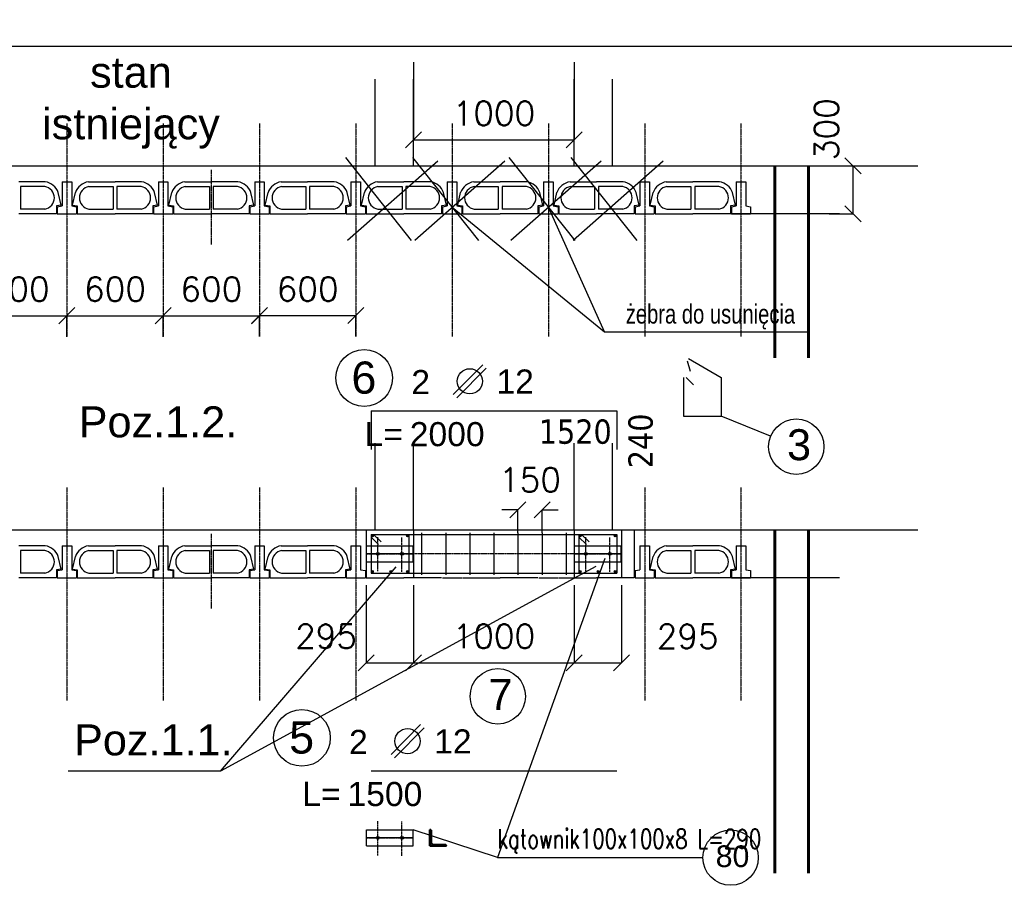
# Model space of a CAD drawing. Header units: millimetres. Extents: x -29041 to 64500, y 110629 to 283923.
# Tile 4 of 49: x 25593 to 31728, y 119656 to 125046. Entities that reach past the tile are written whole.
import ezdxf
from ezdxf.enums import TextEntityAlignment as Align

# ---------------------------------------------------------------- set-up
doc = ezdxf.new("R2010")
doc.units = ezdxf.units.MM
doc.linetypes.add('ACAD_ISO04W100', pattern=[30, 24, -3, 0, -3])
doc.layers.add('1', color=7, linetype='Continuous', lineweight=50)
doc.layers.add('ISTN_PRZEKROJOWA', color=7, linetype='Continuous', lineweight=60)
for name, color, linetype in [('beton', 7, 'Continuous'), ('cienka', 1, 'Continuous'), ('konstrukcja', 3, 'Continuous'), ('osie', 1, 'ACAD_ISO04W100'), ('sciany', 7, 'Continuous'), ('ZBR_OPIS', 7, 'Continuous'), ('ZBR_PRET', 3, 'Continuous')]:
    doc.layers.add(name, color=color, linetype=linetype)
doc.styles.get("Standard").update_dxf_attribs({"font": 'arial.ttf'})
doc.styles.add('STYLE1', font='arial.ttf', dxfattribs={"height": 150})
doc.styles.add('STYLE2', font='arial.ttf', dxfattribs={"height": 200})
doc.styles.add('TXT 50', font='simplex.shx', dxfattribs={"height": 150})
doc.styles.add('txt150', font='arial.ttf', dxfattribs={"height": 150})
doc.styles.add('TXT3_20', font='simplex.shx', dxfattribs={"width": 0.75, "height": 60})
doc.dimstyles.new('wymiary1do50', dxfattribs={"dimtxt": 150, "dimasz": 100, "dimexe": 0.18, "dimexo": 0.066, "dimgap": 90, "dimtad": 1, "dimdec": 0, "dimzin": 0, "dimdsep": 46, "dimtxsty": 'txt150', "dimblk": 'OBLIQUE', "dimcen": 0.09, "dimclrd": 1, "dimclre": 1, "dimadec": 0, "dimazin": 0, "dimtfac": 1, "dimtdec": 0, "dimtix": 1, "dimtofl": 0, "dimtmove": 2, "dimatfit": 3, "dimfxl": 1, "dimtfillclr": 256, "dimtolj": 1, "dimtzin": 0, "dimarcsym": 0})

# ---------------------------------------------------------------- blocks, each defined once
blk = doc.blocks.new('_Oblique')
at = {"layer": 'sciany', "color": 0, "lineweight": -2}
blk.add_line((-0.5, -0.5), (0.5, 0.5), dxfattribs=at)
blk = doc.blocks.new('*D136')
at = {"layer": 'beton', "color": 1, "lineweight": -2}
for p, q in [((50870, 128073.5), (50870, 124879.4)), ((-1762.9, 126553.5), (-1762.9, 124879.4)), ((50870, 124879.6), (-1762.9, 124879.6))]:
    blk.add_line(p, q, dxfattribs=at)
at = {"layer": 'Defpoints', "color": 0}
for p in [(50870, 128073.6), (-1762.9, 126553.6), (-1762.9, 124879.6)]:
    blk.add_point(p, dxfattribs=at)
at = {"layer": 'beton', "color": 1, "lineweight": -2, "xscale": 100, "yscale": 100, "zscale": 100, "rotation": 180}
blk.add_blockref('_Oblique', (-1762.9, 124879.6), dxfattribs=at)
at = {"layer": 'beton', "color": 1, "lineweight": -2, "xscale": 100, "yscale": 100, "zscale": 100}
blk.add_blockref('_Oblique', (50870, 124879.6), dxfattribs=at)
at = {"layer": 'beton', "color": 0, "insert": (24553.5, 125056.6), "char_height": 150, "attachment_point": 5, "style": 'TXT 50'}
blk.add_mtext('\\A1;52633', dxfattribs=at)
blk = doc.blocks.new('*D230')
at = {"layer": 'beton', "color": 1, "lineweight": -2}
for p, q in [((28047.5, 124780.2), (28047.5, 124297.7)), ((29047.5, 124780.2), (29047.5, 124297.7)), ((28047.5, 124297.9), (29047.5, 124297.9))]:
    blk.add_line(p, q, dxfattribs=at)
at = {"layer": 'Defpoints', "color": 0}
for p in [(28047.5, 124780.3), (29047.5, 124780.3), (29047.5, 124297.9)]:
    blk.add_point(p, dxfattribs=at)
at = {"layer": 'beton', "color": 1, "lineweight": -2, "xscale": 100, "yscale": 100, "zscale": 100, "rotation": 180}
blk.add_blockref('_Oblique', (28047.5, 124297.9), dxfattribs=at)
at = {"layer": 'beton', "color": 1, "lineweight": -2, "xscale": 100, "yscale": 100, "zscale": 100}
blk.add_blockref('_Oblique', (29047.5, 124297.9), dxfattribs=at)
at = {"layer": 'beton', "color": 0, "insert": (28547.5, 124462.9), "char_height": 150, "attachment_point": 5, "style": 'TXT 50'}
blk.add_mtext('\\A1;1000', dxfattribs=at)
blk = doc.blocks.new('*D235')
at = {"layer": 'beton', "color": 1, "lineweight": -2}
for p, q in [((28047.5, 121524.2), (28047.5, 121041.7)), ((29047.5, 121524.2), (29047.5, 121041.7)), ((28047.5, 121041.9), (29047.5, 121041.9))]:
    blk.add_line(p, q, dxfattribs=at)
at = {"layer": 'Defpoints', "color": 0}
for p in [(28047.5, 121524.3), (29047.5, 121524.3), (29047.5, 121041.9)]:
    blk.add_point(p, dxfattribs=at)
at = {"layer": 'beton', "color": 1, "lineweight": -2, "xscale": 100, "yscale": 100, "zscale": 100, "rotation": 180}
blk.add_blockref('_Oblique', (28047.5, 121041.9), dxfattribs=at)
at = {"layer": 'beton', "color": 1, "lineweight": -2, "xscale": 100, "yscale": 100, "zscale": 100}
blk.add_blockref('_Oblique', (29047.5, 121041.9), dxfattribs=at)
at = {"layer": 'beton', "color": 0, "insert": (28547.5, 121206.9), "char_height": 150, "attachment_point": 5, "style": 'TXT 50'}
blk.add_mtext('\\A1;1000', dxfattribs=at)
blk = doc.blocks.new('*D236')
at = {"layer": 'beton', "color": 1, "lineweight": -2}
for p, q in [((27752.1, 121524.2), (27752.1, 121041.7)), ((28047.5, 121524.2), (28047.5, 121041.7)), ((27752.1, 121041.9), (28047.5, 121041.9))]:
    blk.add_line(p, q, dxfattribs=at)
at = {"layer": 'Defpoints', "color": 0}
for p in [(27752.1, 121524.3), (28047.5, 121524.3), (28047.5, 121041.9)]:
    blk.add_point(p, dxfattribs=at)
at = {"layer": 'beton', "color": 1, "lineweight": -2, "xscale": 100, "yscale": 100, "zscale": 100, "rotation": 180}
blk.add_blockref('_Oblique', (27752.1, 121041.9), dxfattribs=at)
at = {"layer": 'beton', "color": 1, "lineweight": -2, "xscale": 100, "yscale": 100, "zscale": 100}
blk.add_blockref('_Oblique', (28047.5, 121041.9), dxfattribs=at)
at = {"layer": 'beton', "color": 0, "insert": (27502.4, 121206.9), "char_height": 150, "attachment_point": 5, "style": 'TXT 50'}
blk.add_mtext('\\A1;295', dxfattribs=at)
blk = doc.blocks.new('*D237')
at = {"layer": 'beton', "color": 1, "lineweight": -2}
for p, q in [((29047.5, 121524.2), (29047.5, 121041.5)), ((29342.5, 121524.1), (29342.5, 121041.5)), ((29047.5, 121041.7), (29342.5, 121041.7))]:
    blk.add_line(p, q, dxfattribs=at)
at = {"layer": 'Defpoints', "color": 0}
for p in [(29047.5, 121524.2), (29342.5, 121524.2), (29342.5, 121041.7)]:
    blk.add_point(p, dxfattribs=at)
at = {"layer": 'beton', "color": 1, "lineweight": -2, "xscale": 100, "yscale": 100, "zscale": 100, "rotation": 180}
blk.add_blockref('_Oblique', (29047.5, 121041.7), dxfattribs=at)
at = {"layer": 'beton', "color": 1, "lineweight": -2, "xscale": 100, "yscale": 100, "zscale": 100}
blk.add_blockref('_Oblique', (29342.5, 121041.7), dxfattribs=at)
at = {"layer": 'beton', "color": 0, "insert": (29754.5, 121206.7), "char_height": 150, "attachment_point": 5, "style": 'TXT 50'}
blk.add_mtext('\\A1;295', dxfattribs=at)
blk = doc.blocks.new('*D256')
at = {"layer": 'beton', "color": 1, "lineweight": -2}
for p, q in [((30636.1, 124136.5), (30785.1, 124136.5)), ((30784.9, 124136.5), (30784.9, 123836.5)), ((30636.1, 123836.5), (30785.1, 123836.5))]:
    blk.add_line(p, q, dxfattribs=at)
at = {"layer": 'Defpoints', "color": 0}
for p in [(30636, 124136.5), (30636, 123836.5), (30784.9, 123836.5)]:
    blk.add_point(p, dxfattribs=at)
at = {"layer": 'beton', "color": 1, "lineweight": -2, "xscale": 100, "yscale": 100, "zscale": 100}
for p, rotation in [((30784.9, 124136.5), 90), ((30784.9, 123836.5), 270)]:
    blk.add_blockref('_Oblique', p, dxfattribs=dict(at, rotation=rotation))
at = {"layer": 'beton', "color": 0, "insert": (30619.9, 124364.1), "char_height": 150, "attachment_point": 5, "rotation": 90, "style": 'TXT 50'}
blk.add_mtext('\\A1;300', dxfattribs=at)
blk = doc.blocks.new('PRET')
at = {"layer": 'ZBR_OPIS'}
for p, q in [((265.9, 287.6), (81.2, 102.2)), ((287.1, 266.4), (102.5, 81))]:
    blk.add_line(p, q, dxfattribs=at)
for centre, radius in [((-473.9, 205.1), 176.8), ((184.2, 184.3), 78.5)]:
    blk.add_circle(centre, radius, dxfattribs=at)
at = {"layer": 'ZBR_OPIS', "style": 'STYLE1'}
blk.add_text('L=', height=150, dxfattribs=at).set_placement((-471.8, -218.6))
at = {"layer": 'ZBR_OPIS'}
for tag, height, style, p in [('NUMER', 200, 'STYLE2', (-475.7, 107.3)), ('LICZBA', 150, 'STYLE1', (-122, 104.5))]:
    blk.add_attdef(tag, text='', height=height, dxfattribs=dict(at, style=style)).set_placement(p, align=Align.CENTER)
at = {"layer": 'ZBR_OPIS', "style": 'STYLE1'}
for tag, p in [('SREDNICA', (350.2, 107.8)), ('DLUGOSC', (-189.8, -219.7))]:
    blk.add_attdef(tag, p, '', height=150, dxfattribs=at)
blk = doc.blocks.new('*D266')
at = {"layer": 'beton', "color": 1, "lineweight": -2}
for p, q in [((25887.1, 123072.1), (25887.1, 123203.1)), ((25887.1, 123202.9), (26487.1, 123202.9)), ((26487.1, 123072.1), (26487.1, 123203.1))]:
    blk.add_line(p, q, dxfattribs=at)
at = {"layer": 'Defpoints', "color": 0}
for p in [(26487.1, 123202.9), (25887.1, 123072.1), (26487.1, 123072.1)]:
    blk.add_point(p, dxfattribs=at)
at = {"layer": 'beton', "color": 1, "lineweight": -2, "xscale": 100, "yscale": 100, "zscale": 100, "rotation": 180}
blk.add_blockref('_Oblique', (25887.1, 123202.9), dxfattribs=at)
at = {"layer": 'beton', "color": 1, "lineweight": -2, "xscale": 100, "yscale": 100, "zscale": 100}
blk.add_blockref('_Oblique', (26487.1, 123202.9), dxfattribs=at)
at = {"layer": 'beton', "color": 0, "insert": (26187.1, 123367.9), "char_height": 150, "attachment_point": 5, "style": 'TXT 50'}
blk.add_mtext('\\A1;600', dxfattribs=at)
blk = doc.blocks.new('*D267')
at = {"layer": 'beton', "color": 1, "lineweight": -2}
for p, q in [((26487.1, 123072.8), (26487.1, 123203.1)), ((26487.1, 123202.9), (27087.1, 123202.9)), ((27087.1, 123072.8), (27087.1, 123203.1))]:
    blk.add_line(p, q, dxfattribs=at)
at = {"layer": 'Defpoints', "color": 0}
for p in [(27087.1, 123202.9), (26487.1, 123072.7), (27087.1, 123072.7)]:
    blk.add_point(p, dxfattribs=at)
at = {"layer": 'beton', "color": 1, "lineweight": -2, "xscale": 100, "yscale": 100, "zscale": 100, "rotation": 180}
blk.add_blockref('_Oblique', (26487.1, 123202.9), dxfattribs=at)
at = {"layer": 'beton', "color": 1, "lineweight": -2, "xscale": 100, "yscale": 100, "zscale": 100}
blk.add_blockref('_Oblique', (27087.1, 123202.9), dxfattribs=at)
at = {"layer": 'beton', "color": 0, "insert": (26787.1, 123367.9), "char_height": 150, "attachment_point": 5, "style": 'TXT 50'}
blk.add_mtext('\\A1;600', dxfattribs=at)
blk = doc.blocks.new('*D268')
at = {"layer": 'beton', "color": 1, "lineweight": -2}
for p, q in [((27087.1, 123073.5), (27087.1, 123203.8)), ((27087.1, 123203.6), (27687.1, 123203.6)), ((27687.1, 123073.5), (27687.1, 123203.8))]:
    blk.add_line(p, q, dxfattribs=at)
at = {"layer": 'Defpoints', "color": 0}
for p in [(27687.1, 123203.6), (27087.1, 123073.4), (27687.1, 123073.4)]:
    blk.add_point(p, dxfattribs=at)
at = {"layer": 'beton', "color": 1, "lineweight": -2, "xscale": 100, "yscale": 100, "zscale": 100, "rotation": 180}
blk.add_blockref('_Oblique', (27087.1, 123203.6), dxfattribs=at)
at = {"layer": 'beton', "color": 1, "lineweight": -2, "xscale": 100, "yscale": 100, "zscale": 100}
blk.add_blockref('_Oblique', (27687.1, 123203.6), dxfattribs=at)
at = {"layer": 'beton', "color": 0, "insert": (27387.1, 123368.6), "char_height": 150, "attachment_point": 5, "style": 'TXT 50'}
blk.add_mtext('\\A1;600', dxfattribs=at)
blk = doc.blocks.new('*D274')
at = {"layer": 'beton', "color": 1, "lineweight": -2}
for p, q in [((28697.5, 121994.4), (28597.5, 121994.4)), ((28697.5, 121850.4), (28697.5, 121994.6)), ((28847.5, 121850.4), (28847.5, 121994.6)), ((28847.5, 121994.4), (28947.5, 121994.4))]:
    blk.add_line(p, q, dxfattribs=at)
at = {"layer": 'Defpoints', "color": 0}
for p in [(28847.5, 121994.4), (28697.5, 121850.4), (28847.5, 121850.4)]:
    blk.add_point(p, dxfattribs=at)
at = {"layer": 'beton', "color": 1, "lineweight": -2, "xscale": 100, "yscale": 100, "zscale": 100}
blk.add_blockref('_Oblique', (28697.5, 121994.4), dxfattribs=at)
at = {"layer": 'beton', "color": 1, "lineweight": -2, "xscale": 100, "yscale": 100, "zscale": 100, "rotation": 180}
blk.add_blockref('_Oblique', (28847.5, 121994.4), dxfattribs=at)
at = {"layer": 'beton', "color": 0, "insert": (28772.5, 122181.2), "char_height": 150, "attachment_point": 5, "style": 'TXT 50'}
blk.add_mtext('\\A1;150', dxfattribs=at)
blk = doc.blocks.new('*D575')
at = {"layer": 'beton', "color": 1, "lineweight": -2}
for p, q in [((25887.1, 123072.1), (25887.1, 123203.1)), ((25887.1, 123202.9), (26487.1, 123202.9)), ((26487.1, 123072.1), (26487.1, 123203.1))]:
    blk.add_line(p, q, dxfattribs=at)
at = {"layer": 'Defpoints', "color": 0}
for p in [(26487.1, 123202.9), (25887.1, 123072.1), (26487.1, 123072.1)]:
    blk.add_point(p, dxfattribs=at)
at = {"layer": 'beton', "color": 1, "lineweight": -2, "xscale": 100, "yscale": 100, "zscale": 100, "rotation": 180}
blk.add_blockref('_Oblique', (25887.1, 123202.9), dxfattribs=at)
at = {"layer": 'beton', "color": 1, "lineweight": -2, "xscale": 100, "yscale": 100, "zscale": 100}
blk.add_blockref('_Oblique', (26487.1, 123202.9), dxfattribs=at)
at = {"layer": 'beton', "color": 0, "insert": (26187.1, 123367.9), "char_height": 150, "attachment_point": 5, "style": 'TXT 50'}
blk.add_mtext('\\A1;600', dxfattribs=at)
blk = doc.blocks.new('*D577')
at = {"layer": 'beton', "color": 1, "lineweight": -2}
for p, q in [((25287.1, 123072.1), (25287.1, 123203.1)), ((25287.1, 123202.9), (25887.1, 123202.9)), ((25887.1, 123072.1), (25887.1, 123203.1))]:
    blk.add_line(p, q, dxfattribs=at)
at = {"layer": 'Defpoints', "color": 0}
for p in [(25887.1, 123202.9), (25287.1, 123072.1), (25887.1, 123072.1)]:
    blk.add_point(p, dxfattribs=at)
at = {"layer": 'beton', "color": 1, "lineweight": -2, "xscale": 100, "yscale": 100, "zscale": 100, "rotation": 180}
blk.add_blockref('_Oblique', (25287.1, 123202.9), dxfattribs=at)
at = {"layer": 'beton', "color": 1, "lineweight": -2, "xscale": 100, "yscale": 100, "zscale": 100}
blk.add_blockref('_Oblique', (25887.1, 123202.9), dxfattribs=at)
at = {"layer": 'beton', "color": 0, "insert": (25587.1, 123367.9), "char_height": 150, "attachment_point": 5, "style": 'TXT 50'}
blk.add_mtext('\\A1;600', dxfattribs=at)

msp = doc.modelspace()

# ---------------------------------------------------------------- linework, layer by layer
at = {"layer": '1'}
msp.add_lwpolyline([(28149.38799, 119901.41362), (28149.38799, 120001.41362), (28151.38799, 120001.41362, -0.4142135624), (28157.38799, 119995.41362), (28157.38799, 119921.41362, 0.4142135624), (28169.38799, 119909.41362), (28243.38799, 119909.41362, -0.4142135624), (28249.38799, 119903.41362), (28249.38799, 119901.41362)], format="xyb", close=True, dxfattribs=at)
at = {"layer": 'beton'}
for p, q in [((27807.51284, 124136.48282), (27807.51284, 124675.39642)), ((28047.51284, 124136.48282), (28047.51284, 124675.39642)), ((29047.51284, 124136.48282), (29047.51284, 124675.39642)), ((29287.51284, 124136.48282), (29287.51284, 124675.39642)), ((27622.64854, 124187.56556), (28032.97263, 123671.26366)), ((27635.94628, 123673.16189), (28198.24201, 124166.68557)), ((28040.82859, 124187.56556), (28451.15269, 123671.26366)), ((28054.12633, 123673.16189), (28616.42207, 124166.68557)), ((28640.82859, 124187.56556), (29051.15269, 123671.26366)), ((28654.12633, 123673.16189), (29216.42207, 124166.68557)), ((29027.25536, 124187.56556), (29437.57945, 123671.26366)), ((29040.5531, 123673.16189), (29602.84883, 124166.68557)), ((23683.28876, 124136.48282), (31189.37231, 124136.48282)), ((25752.29902, 124036.48282), (25587.12157, 124036.48282)), ((25749.99591, 124006.48282), (25599.12157, 124006.48282)), ((25599.12157, 124006.48282), (25599.12157, 123866.48282)), ((25857.12157, 124036.48282), (25857.12157, 123886.48282)), ((25857.12157, 124036.48282), (25917.12157, 124036.48282)), ((25917.12157, 124036.48282), (25917.12157, 123886.48282)), ((26021.94412, 124036.48282), (26187.12157, 124036.48282)), ((26024.24723, 124006.48282), (26175.12157, 124006.48282)), ((26175.12157, 124006.48282), (26175.12157, 123866.48282)), ((26352.29902, 124036.48282), (26187.12157, 124036.48282)), ((26349.99591, 124006.48282), (26199.12157, 124006.48282)), ((26199.12157, 124006.48282), (26199.12157, 123866.48282)), ((26457.12157, 124036.48282), (26457.12157, 123886.48282)), ((26457.12157, 124036.48282), (26517.12157, 124036.48282)), ((26517.12157, 124036.48282), (26517.12157, 123886.48282)), ((26621.94412, 124036.48282), (26787.12157, 124036.48282)), ((26624.24723, 124006.48282), (26775.12157, 124006.48282)), ((26775.12157, 124006.48282), (26775.12157, 123866.48282)), ((26952.29902, 124036.48282), (26787.12157, 124036.48282)), ((26949.99591, 124006.48282), (26799.12157, 124006.48282)), ((26799.12157, 124006.48282), (26799.12157, 123866.48282)), ((27057.12157, 124036.48282), (27057.12157, 123886.48282)), ((27057.12157, 124036.48282), (27117.12157, 124036.48282)), ((27117.12157, 124036.48282), (27117.12157, 123886.48282)), ((27221.94412, 124036.48282), (27387.12157, 124036.48282)), ((27224.24723, 124006.48282), (27375.12157, 124006.48282)), ((27375.12157, 124006.48282), (27375.12157, 123866.48282)), ((27552.29902, 124036.48282), (27387.12157, 124036.48282)), ((27549.99591, 124006.48282), (27399.12157, 124006.48282)), ((27399.12157, 124006.48282), (27399.12157, 123866.48282)), ((27657.12157, 124036.48282), (27657.12157, 123886.48282)), ((27657.12157, 124036.48282), (27717.12157, 124036.48282)), ((27717.12157, 124036.48282), (27717.12157, 123886.48282)), ((27821.94412, 124036.48282), (27987.12157, 124036.48282)), ((27824.24723, 124006.48282), (27975.12157, 124006.48282)), ((27975.12157, 124006.48282), (27975.12157, 123866.48282)), ((28152.29902, 124036.48282), (27987.12157, 124036.48282)), ((28149.99591, 124006.48282), (27999.12157, 124006.48282)), ((27999.12157, 124006.48282), (27999.12157, 123866.48282)), ((28257.12157, 124036.48282), (28257.12157, 123886.48282)), ((28257.12157, 124036.48282), (28317.12157, 124036.48282)), ((28317.12157, 124036.48282), (28317.12157, 123886.48282)), ((28421.94412, 124036.48282), (28587.12157, 124036.48282)), ((28424.24723, 124006.48282), (28575.12157, 124006.48282)), ((28575.12157, 124006.48282), (28575.12157, 123866.48282)), ((28752.29902, 124036.48282), (28587.12157, 124036.48282)), ((28749.99591, 124006.48282), (28599.12157, 124006.48282)), ((28599.12157, 124006.48282), (28599.12157, 123866.48282)), ((28857.12157, 124036.48282), (28857.12157, 123886.48282)), ((28857.12157, 124036.48282), (28917.12157, 124036.48282)), ((28917.12157, 124036.48282), (28917.12157, 123886.48282)), ((29021.94412, 124036.48282), (29187.12157, 124036.48282)), ((29024.24723, 124006.48282), (29175.12157, 124006.48282)), ((29175.12157, 124006.48282), (29175.12157, 123866.48282)), ((29352.29902, 124036.48282), (29187.12157, 124036.48282)), ((29349.99591, 124006.48282), (29199.12157, 124006.48282)), ((29199.12157, 124006.48282), (29199.12157, 123866.48282)), ((29457.12157, 124036.48282), (29457.12157, 123886.48282)), ((29457.12157, 124036.48282), (29517.12157, 124036.48282)), ((29517.12157, 124036.48282), (29517.12157, 123886.48282)), ((29621.94412, 124036.48282), (29787.12157, 124036.48282)), ((29624.24723, 124006.48282), (29775.12157, 124006.48282)), ((29775.12157, 124006.48282), (29775.12157, 123866.48282)), ((29952.29902, 124036.48282), (29787.12157, 124036.48282)), ((29949.99591, 124006.48282), (29799.12157, 124006.48282)), ((29799.12157, 124006.48282), (29799.12157, 123866.48282)), ((30057.12157, 124036.48282), (30057.12157, 123886.48282)), ((30057.12157, 124036.48282), (30117.12157, 124036.48282)), ((30117.12157, 124036.48282), (30117.12157, 123886.48282)), ((25852.12157, 123890.71845), (25833.77509, 123968.90819)), ((25852.12157, 123890.71845), (25833.77509, 123968.90819)), ((25922.12157, 123890.71845), (25940.46806, 123968.90819)), ((25922.12157, 123890.71845), (25940.46806, 123968.90819)), ((26452.12157, 123890.71845), (26433.77509, 123968.90819)), ((26522.12157, 123890.71845), (26540.46806, 123968.90819)), ((27052.12157, 123890.71845), (27033.77509, 123968.90819)), ((27122.12157, 123890.71845), (27140.46806, 123968.90819)), ((27652.12157, 123890.71845), (27633.77509, 123968.90819)), ((27722.12157, 123890.71845), (27740.46806, 123968.90819)), ((28252.12157, 123890.71845), (28233.77509, 123968.90819)), ((28322.12157, 123890.71845), (28340.46806, 123968.90819)), ((28852.12157, 123890.71845), (28833.77509, 123968.90819)), ((28922.12157, 123890.71845), (28940.46806, 123968.90819)), ((29452.12157, 123890.71845), (29433.77509, 123968.90819)), ((29522.12157, 123890.71845), (29540.46806, 123968.90819)), ((30052.12157, 123890.71845), (30033.77509, 123968.90819)), ((25749.99591, 123866.48282), (25599.12157, 123866.48282)), ((25852.12157, 123890.71845), (25822.12157, 123885.71845)), ((25852.12157, 123890.71845), (25822.12157, 123885.71845)), ((25822.12157, 123885.71845), (25822.12157, 123836.48282)), ((25822.12157, 123885.71845), (25822.12157, 123836.48282)), ((25827.12157, 123881.48282), (25857.12157, 123886.48282)), ((25827.12157, 123881.48282), (25827.12157, 123836.48282)), ((25827.12157, 123881.48282), (25827.12157, 123836.48282)), ((25917.12157, 123886.48282), (25947.12157, 123881.48282)), ((25922.12157, 123890.71845), (25952.12157, 123885.71845)), ((25922.12157, 123890.71845), (25952.12157, 123885.71845)), ((25947.12157, 123881.48282), (25947.12157, 123836.48282)), ((25952.12157, 123885.71845), (25952.12157, 123836.48282)), ((25952.12157, 123885.71845), (25952.12157, 123836.48282)), ((26024.24723, 123866.48282), (26175.12157, 123866.48282)), ((26349.99591, 123866.48282), (26199.12157, 123866.48282)), ((26452.12157, 123890.71845), (26422.12157, 123885.71845)), ((26422.12157, 123885.71845), (26422.12157, 123836.48282)), ((26427.12157, 123881.48282), (26457.12157, 123886.48282)), ((26427.12157, 123881.48282), (26427.12157, 123836.48282)), ((26517.12157, 123886.48282), (26547.12157, 123881.48282)), ((26522.12157, 123890.71845), (26552.12157, 123885.71845)), ((26547.12157, 123881.48282), (26547.12157, 123836.48282)), ((26552.12157, 123885.71845), (26552.12157, 123836.48282)), ((26624.24723, 123866.48282), (26775.12157, 123866.48282)), ((26949.99591, 123866.48282), (26799.12157, 123866.48282)), ((27052.12157, 123890.71845), (27022.12157, 123885.71845)), ((27022.12157, 123885.71845), (27022.12157, 123836.48282)), ((27027.12157, 123881.48282), (27057.12157, 123886.48282)), ((27027.12157, 123881.48282), (27027.12157, 123836.48282)), ((27117.12157, 123886.48282), (27147.12157, 123881.48282)), ((27122.12157, 123890.71845), (27152.12157, 123885.71845)), ((27147.12157, 123881.48282), (27147.12157, 123836.48282)), ((27152.12157, 123885.71845), (27152.12157, 123836.48282)), ((27224.24723, 123866.48282), (27375.12157, 123866.48282)), ((27549.99591, 123866.48282), (27399.12157, 123866.48282)), ((27652.12157, 123890.71845), (27622.12157, 123885.71845)), ((27622.12157, 123885.71845), (27622.12157, 123836.48282)), ((27627.12157, 123881.48282), (27657.12157, 123886.48282)), ((27627.12157, 123881.48282), (27627.12157, 123836.48282)), ((27717.12157, 123886.48282), (27747.12157, 123881.48282)), ((27722.12157, 123890.71845), (27752.12157, 123885.71845)), ((27747.12157, 123881.48282), (27747.12157, 123836.48282)), ((27752.12157, 123885.71845), (27752.12157, 123836.48282)), ((27824.24723, 123866.48282), (27975.12157, 123866.48282)), ((28149.99591, 123866.48282), (27999.12157, 123866.48282)), ((28252.12157, 123890.71845), (28222.12157, 123885.71845)), ((28222.12157, 123885.71845), (28222.12157, 123836.48282)), ((28227.12157, 123881.48282), (28257.12157, 123886.48282)), ((28227.12157, 123881.48282), (28227.12157, 123836.48282)), ((28317.12157, 123886.48282), (28347.12157, 123881.48282)), ((28322.12157, 123890.71845), (28352.12157, 123885.71845)), ((28347.12157, 123881.48282), (28347.12157, 123836.48282)), ((28352.12157, 123885.71845), (28352.12157, 123836.48282)), ((28424.24723, 123866.48282), (28575.12157, 123866.48282)), ((28749.99591, 123866.48282), (28599.12157, 123866.48282)), ((28852.12157, 123890.71845), (28822.12157, 123885.71845)), ((28822.12157, 123885.71845), (28822.12157, 123836.48282)), ((28827.12157, 123881.48282), (28857.12157, 123886.48282)), ((28827.12157, 123881.48282), (28827.12157, 123836.48282)), ((28917.12157, 123886.48282), (28947.12157, 123881.48282)), ((28922.12157, 123890.71845), (28952.12157, 123885.71845)), ((28947.12157, 123881.48282), (28947.12157, 123836.48282)), ((28952.12157, 123885.71845), (28952.12157, 123836.48282)), ((29024.24723, 123866.48282), (29175.12157, 123866.48282)), ((29349.99591, 123866.48282), (29199.12157, 123866.48282)), ((29452.12157, 123890.71845), (29422.12157, 123885.71845)), ((29422.12157, 123885.71845), (29422.12157, 123836.48282)), ((29427.12157, 123881.48282), (29457.12157, 123886.48282)), ((29427.12157, 123881.48282), (29427.12157, 123836.48282)), ((29517.12157, 123886.48282), (29547.12157, 123881.48282)), ((29522.12157, 123890.71845), (29552.12157, 123885.71845)), ((29547.12157, 123881.48282), (29547.12157, 123836.48282)), ((29552.12157, 123885.71845), (29552.12157, 123836.48282)), ((29624.24723, 123866.48282), (29775.12157, 123866.48282)), ((29949.99591, 123866.48282), (29799.12157, 123866.48282)), ((30052.12157, 123890.71845), (30022.12157, 123885.71845)), ((30022.12157, 123885.71845), (30022.12157, 123836.48282)), ((30027.12157, 123881.48282), (30057.12157, 123886.48282)), ((30027.12157, 123881.48282), (30027.12157, 123836.48282)), ((30117.12157, 123886.48282), (30147.12157, 123881.48282)), ((30147.12157, 123881.48282), (30147.12157, 123836.48282)), ((25822.12157, 123836.48282), (25587.12157, 123836.48282)), ((25827.12157, 123836.48282), (25947.12157, 123836.48282)), ((25952.12157, 123836.48282), (26187.12157, 123836.48282)), ((26422.12157, 123836.48282), (26187.12157, 123836.48282)), ((26427.12157, 123836.48282), (26547.12157, 123836.48282)), ((26552.12157, 123836.48282), (26787.12157, 123836.48282)), ((27022.12157, 123836.48282), (26787.12157, 123836.48282)), ((27027.12157, 123836.48282), (27147.12157, 123836.48282)), ((27152.12157, 123836.48282), (27387.12157, 123836.48282)), ((27622.12157, 123836.48282), (27387.12157, 123836.48282)), ((27627.12157, 123836.48282), (27747.12157, 123836.48282)), ((27752.12157, 123836.48282), (27987.12157, 123836.48282)), ((28222.12157, 123836.48282), (27987.12157, 123836.48282)), ((28227.12157, 123836.48282), (28347.12157, 123836.48282)), ((28352.12157, 123836.48282), (28587.12157, 123836.48282)), ((28822.12157, 123836.48282), (28587.12157, 123836.48282)), ((28827.12157, 123836.48282), (28947.12157, 123836.48282)), ((28952.12157, 123836.48282), (29187.12157, 123836.48282)), ((29422.12157, 123836.48282), (29187.12157, 123836.48282)), ((29427.12157, 123836.48282), (29547.12157, 123836.48282)), ((29552.12157, 123836.48282), (29787.12157, 123836.48282)), ((30701.14853, 123836.48282), (29787.12157, 123836.48282)), ((30027.12157, 123836.48282), (30147.12157, 123836.48282)), ((27807.51284, 121870.37417), (27807.51284, 122409.28777)), ((28047.51284, 121870.37417), (28047.51284, 122409.28777)), ((29047.51284, 121870.37417), (29047.51284, 122409.28777)), ((29287.51284, 121870.37417), (29287.51284, 122409.28777)), ((23683.28876, 121870.37417), (31189.37231, 121870.37417)), ((27752.12157, 121870.37417), (27752.12157, 121570.37417)), ((28047.51284, 121870.37417), (28047.51284, 121570.37417)), ((29047.51284, 121870.37417), (29047.51284, 121570.37417)), ((29342.51284, 121870.24217), (29342.51284, 121570.24217)), ((29422.12157, 121870.37417), (29422.12157, 121570.37417)), ((25752.29902, 121770.37417), (25587.12157, 121770.37417)), ((25749.99591, 121740.37417), (25599.12157, 121740.37417)), ((25599.12157, 121740.37417), (25599.12157, 121600.37417)), ((25857.12157, 121770.37417), (25857.12157, 121620.37417)), ((25857.12157, 121770.37417), (25917.12157, 121770.37417)), ((25917.12157, 121770.37417), (25917.12157, 121620.37417)), ((26021.94412, 121770.37417), (26187.12157, 121770.37417)), ((26024.24723, 121740.37417), (26175.12157, 121740.37417)), ((26175.12157, 121740.37417), (26175.12157, 121600.37417)), ((26352.29902, 121770.37417), (26187.12157, 121770.37417)), ((26349.99591, 121740.37417), (26199.12157, 121740.37417)), ((26199.12157, 121740.37417), (26199.12157, 121600.37417)), ((26457.12157, 121770.37417), (26457.12157, 121620.37417)), ((26457.12157, 121770.37417), (26517.12157, 121770.37417)), ((26517.12157, 121770.37417), (26517.12157, 121620.37417)), ((26621.94412, 121770.37417), (26787.12157, 121770.37417)), ((26624.24723, 121740.37417), (26775.12157, 121740.37417)), ((26775.12157, 121740.37417), (26775.12157, 121600.37417)), ((26952.29902, 121770.37417), (26787.12157, 121770.37417)), ((26949.99591, 121740.37417), (26799.12157, 121740.37417)), ((26799.12157, 121740.37417), (26799.12157, 121600.37417)), ((27057.12157, 121770.37417), (27057.12157, 121620.37417)), ((27057.12157, 121770.37417), (27117.12157, 121770.37417)), ((27117.12157, 121770.37417), (27117.12157, 121620.37417)), ((27221.94412, 121770.37417), (27387.12157, 121770.37417)), ((27224.24723, 121740.37417), (27375.12157, 121740.37417)), ((27375.12157, 121740.37417), (27375.12157, 121600.37417)), ((27552.29902, 121770.37417), (27387.12157, 121770.37417)), ((27549.99591, 121740.37417), (27399.12157, 121740.37417)), ((27399.12157, 121740.37417), (27399.12157, 121600.37417)), ((27657.12157, 121770.37417), (27657.12157, 121620.37417)), ((27657.12157, 121770.37417), (27717.12157, 121770.37417)), ((27717.12157, 121770.37417), (27717.12157, 121620.37417)), ((28047.51284, 121720.37417), (27752.12157, 121720.37417)), ((27754.8172, 121770.37417), (27962.86095, 121770.37417)), ((27754.8172, 121670.37417), (27754.8172, 121770.37417)), ((27962.86095, 121770.37417), (28044.8172, 121770.37417)), ((28044.8172, 121670.37417), (28044.8172, 121770.37417)), ((29342.9041, 121720.37417), (29047.51284, 121720.37417)), ((29050.20847, 121770.37417), (29258.25222, 121770.37417)), ((29050.20847, 121670.37417), (29050.20847, 121770.37417)), ((29258.25222, 121770.37417), (29340.20847, 121770.37417)), ((29340.20847, 121670.37417), (29340.20847, 121770.37417)), ((29457.12157, 121770.37417), (29457.12157, 121620.37417)), ((29457.12157, 121770.37417), (29517.12157, 121770.37417)), ((29517.12157, 121770.37417), (29517.12157, 121620.37417)), ((29621.94412, 121770.37417), (29787.12157, 121770.37417)), ((29624.24723, 121740.37417), (29775.12157, 121740.37417)), ((29775.12157, 121740.37417), (29775.12157, 121600.37417)), ((29952.29902, 121770.37417), (29787.12157, 121770.37417)), ((29949.99591, 121740.37417), (29799.12157, 121740.37417)), ((29799.12157, 121740.37417), (29799.12157, 121600.37417)), ((30057.12157, 121770.37417), (30057.12157, 121620.37417)), ((30057.12157, 121770.37417), (30117.12157, 121770.37417)), ((30117.12157, 121770.37417), (30117.12157, 121620.37417)), ((25852.12157, 121624.6098), (25833.77509, 121702.79954)), ((25922.12157, 121624.6098), (25940.46806, 121702.79954)), ((25922.12157, 121624.6098), (25940.46806, 121702.79954)), ((26452.12157, 121624.6098), (26433.77509, 121702.79954)), ((26522.12157, 121624.6098), (26540.46806, 121702.79954)), ((27052.12157, 121624.6098), (27033.77509, 121702.79954)), ((27122.12157, 121624.6098), (27140.46806, 121702.79954)), ((27652.12157, 121624.6098), (27633.77509, 121702.79954)), ((27754.8172, 121670.37417), (27962.86095, 121670.37417)), ((27962.86095, 121670.37417), (28044.8172, 121670.37417)), ((29050.20847, 121670.37417), (29258.25222, 121670.37417)), ((29258.25222, 121670.37417), (29340.20847, 121670.37417)), ((29522.12157, 121624.6098), (29540.46806, 121702.79954)), ((30052.12157, 121624.6098), (30033.77509, 121702.79954)), ((25749.99591, 121600.37417), (25599.12157, 121600.37417)), ((25852.12157, 121624.6098), (25822.12157, 121619.6098)), ((25822.12157, 121619.6098), (25822.12157, 121570.37417)), ((25822.12157, 121619.6098), (25822.12157, 121570.37417)), ((25827.12157, 121615.37417), (25857.12157, 121620.37417)), ((25827.12157, 121615.37417), (25827.12157, 121570.37417)), ((25827.12157, 121615.37417), (25827.12157, 121570.37417)), ((25917.12157, 121620.37417), (25947.12157, 121615.37417)), ((25922.12157, 121624.6098), (25952.12157, 121619.6098)), ((25922.12157, 121624.6098), (25952.12157, 121619.6098)), ((25947.12157, 121615.37417), (25947.12157, 121570.37417)), ((25952.12157, 121619.6098), (25952.12157, 121570.37417)), ((25952.12157, 121619.6098), (25952.12157, 121570.37417)), ((26024.24723, 121600.37417), (26175.12157, 121600.37417)), ((26349.99591, 121600.37417), (26199.12157, 121600.37417)), ((26452.12157, 121624.6098), (26422.12157, 121619.6098)), ((26422.12157, 121619.6098), (26422.12157, 121570.37417)), ((26427.12157, 121615.37417), (26457.12157, 121620.37417)), ((26427.12157, 121615.37417), (26427.12157, 121570.37417)), ((26517.12157, 121620.37417), (26547.12157, 121615.37417)), ((26522.12157, 121624.6098), (26552.12157, 121619.6098)), ((26547.12157, 121615.37417), (26547.12157, 121570.37417)), ((26552.12157, 121619.6098), (26552.12157, 121570.37417)), ((26624.24723, 121600.37417), (26775.12157, 121600.37417)), ((26949.99591, 121600.37417), (26799.12157, 121600.37417)), ((27052.12157, 121624.6098), (27022.12157, 121619.6098)), ((27022.12157, 121619.6098), (27022.12157, 121570.37417)), ((27027.12157, 121615.37417), (27057.12157, 121620.37417)), ((27027.12157, 121615.37417), (27027.12157, 121570.37417)), ((27117.12157, 121620.37417), (27147.12157, 121615.37417)), ((27122.12157, 121624.6098), (27152.12157, 121619.6098)), ((27147.12157, 121615.37417), (27147.12157, 121570.37417)), ((27152.12157, 121619.6098), (27152.12157, 121570.37417)), ((27224.24723, 121600.37417), (27375.12157, 121600.37417)), ((27549.99591, 121600.37417), (27399.12157, 121600.37417)), ((27652.12157, 121624.6098), (27622.12157, 121619.6098)), ((27622.12157, 121619.6098), (27622.12157, 121570.37417)), ((27627.12157, 121615.37417), (27657.12157, 121620.37417)), ((27627.12157, 121615.37417), (27627.12157, 121570.37417)), ((27717.12157, 121620.37417), (27747.12157, 121615.37417)), ((27747.12157, 121615.37417), (27747.12157, 121570.37417)), ((29422.12157, 121619.6098), (29422.12157, 121570.37417)), ((29427.12157, 121615.37417), (29457.12157, 121620.37417)), ((29427.12157, 121615.37417), (29427.12157, 121570.37417)), ((29517.12157, 121620.37417), (29547.12157, 121615.37417)), ((29522.12157, 121624.6098), (29552.12157, 121619.6098)), ((29547.12157, 121615.37417), (29547.12157, 121570.37417)), ((29552.12157, 121619.6098), (29552.12157, 121570.37417)), ((29624.24723, 121600.37417), (29775.12157, 121600.37417)), ((29949.99591, 121600.37417), (29799.12157, 121600.37417)), ((30052.12157, 121624.6098), (30022.12157, 121619.6098)), ((30022.12157, 121619.6098), (30022.12157, 121570.37417)), ((30027.12157, 121615.37417), (30057.12157, 121620.37417)), ((30027.12157, 121615.37417), (30027.12157, 121570.37417)), ((30117.12157, 121620.37417), (30147.12157, 121615.37417)), ((30147.12157, 121615.37417), (30147.12157, 121570.37417)), ((25822.12157, 121570.37417), (25587.12157, 121570.37417)), ((25827.12157, 121570.37417), (25947.12157, 121570.37417)), ((25952.12157, 121570.37417), (26187.12157, 121570.37417)), ((26422.12157, 121570.37417), (26187.12157, 121570.37417)), ((26427.12157, 121570.37417), (26547.12157, 121570.37417)), ((26552.12157, 121570.37417), (26787.12157, 121570.37417)), ((27022.12157, 121570.37417), (26787.12157, 121570.37417)), ((27027.12157, 121570.37417), (27147.12157, 121570.37417)), ((27152.12157, 121570.37417), (27387.12157, 121570.37417)), ((27622.12157, 121570.37417), (27387.12157, 121570.37417)), ((27627.12157, 121570.37417), (27747.12157, 121570.37417)), ((27752.12157, 121570.37417), (27987.12157, 121570.37417)), ((28222.12157, 121570.37417), (27987.12157, 121570.37417)), ((28227.12157, 121570.37417), (28347.12157, 121570.37417)), ((28352.12157, 121570.37417), (28587.12157, 121570.37417)), ((28822.12157, 121570.37417), (28587.12157, 121570.37417)), ((28827.12157, 121570.37417), (28947.12157, 121570.37417)), ((28952.12157, 121570.37417), (29187.12157, 121570.37417)), ((29422.12157, 121570.37417), (29187.12157, 121570.37417)), ((29427.12157, 121570.37417), (29547.12157, 121570.37417)), ((29552.12157, 121570.37417), (29787.12157, 121570.37417)), ((30701.14853, 121570.37417), (29787.12157, 121570.37417)), ((30027.12157, 121570.37417), (30147.12157, 121570.37417)), ((27754.8172, 120001.41362), (27962.86095, 120001.41362)), ((27754.8172, 119901.41362), (27754.8172, 120001.41362)), ((27962.86095, 120001.41362), (28044.8172, 120001.41362)), ((28044.8172, 119901.41362), (28044.8172, 120001.41362)), ((28149.38799, 119901.41362), (28149.38799, 120001.41362)), ((28047.51284, 119951.41362), (27752.12157, 119951.41362)), ((27754.8172, 119901.41362), (27962.86095, 119901.41362)), ((27962.86095, 119901.41362), (28044.8172, 119901.41362))]:
    msp.add_line(p, q, dxfattribs=at)
for centre in [(27824.8172, 121720.37417), (27974.8172, 121720.37417), (29120.20847, 121720.37417), (29270.20847, 121720.37417), (27824.8172, 119951.41362), (27974.8172, 119951.41362)]:
    msp.add_circle(centre, 9, dxfattribs=at)
for centre, radius, start, end in [((25738.12157, 123936.48282), 71, 279.627632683, 80.372367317), ((25738.12157, 123936.48282), 101, 18.726030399, 81.930698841), ((26036.12157, 123936.48282), 101, 98.069301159, 161.273969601), ((26036.12157, 123936.48282), 71, 99.627632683, 260.372367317), ((26338.12157, 123936.48282), 71, 279.627632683, 80.372367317), ((26338.12157, 123936.48282), 101, 18.726030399, 81.930698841), ((26636.12157, 123936.48282), 101, 98.069301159, 161.273969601), ((26636.12157, 123936.48282), 71, 99.627632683, 260.372367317), ((26938.12157, 123936.48282), 71, 279.627632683, 80.372367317), ((26938.12157, 123936.48282), 101, 18.726030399, 81.930698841), ((27236.12157, 123936.48282), 101, 98.069301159, 161.273969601), ((27236.12157, 123936.48282), 71, 99.627632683, 260.372367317), ((27538.12157, 123936.48282), 71, 279.627632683, 80.372367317), ((27538.12157, 123936.48282), 101, 18.726030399, 81.930698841), ((27836.12157, 123936.48282), 101, 98.069301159, 161.273969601), ((27836.12157, 123936.48282), 71, 99.627632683, 260.372367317), ((28138.12157, 123936.48282), 71, 279.627632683, 80.372367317), ((28138.12157, 123936.48282), 101, 18.726030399, 81.930698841), ((28436.12157, 123936.48282), 101, 98.069301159, 161.273969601), ((28436.12157, 123936.48282), 71, 99.627632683, 260.372367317), ((28738.12157, 123936.48282), 71, 279.627632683, 80.372367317), ((28738.12157, 123936.48282), 101, 18.726030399, 81.930698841), ((29036.12157, 123936.48282), 101, 98.069301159, 161.273969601), ((29036.12157, 123936.48282), 71, 99.627632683, 260.372367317), ((29338.12157, 123936.48282), 71, 279.627632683, 80.372367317), ((29338.12157, 123936.48282), 101, 18.726030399, 81.930698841), ((29636.12157, 123936.48282), 101, 98.069301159, 161.273969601), ((29636.12157, 123936.48282), 71, 99.627632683, 260.372367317), ((29938.12157, 123936.48282), 71, 279.627632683, 80.372367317), ((29938.12157, 123936.48282), 101, 18.726030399, 81.930698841), ((25738.12157, 121670.37417), 71, 279.627632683, 80.372367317), ((25738.12157, 121670.37417), 101, 18.726030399, 81.930698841), ((26036.12157, 121670.37417), 101, 98.069301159, 161.273969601), ((26036.12157, 121670.37417), 71, 99.627632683, 260.372367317), ((26338.12157, 121670.37417), 71, 279.627632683, 80.372367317), ((26338.12157, 121670.37417), 101, 18.726030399, 81.930698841), ((26636.12157, 121670.37417), 101, 98.069301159, 161.273969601), ((26636.12157, 121670.37417), 71, 99.627632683, 260.372367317), ((26938.12157, 121670.37417), 71, 279.627632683, 80.372367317), ((26938.12157, 121670.37417), 101, 18.726030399, 81.930698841), ((27236.12157, 121670.37417), 101, 98.069301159, 161.273969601), ((27236.12157, 121670.37417), 71, 99.627632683, 260.372367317), ((27538.12157, 121670.37417), 71, 279.627632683, 80.372367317), ((27538.12157, 121670.37417), 101, 18.726030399, 81.930698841), ((29636.12157, 121670.37417), 101, 98.069301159, 161.273969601), ((29636.12157, 121670.37417), 71, 99.627632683, 260.372367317), ((29938.12157, 121670.37417), 71, 279.627632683, 80.372367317), ((29938.12157, 121670.37417), 101, 18.726030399, 81.930698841)]:
    msp.add_arc(centre, radius, start, end, dxfattribs=at)
at = {"layer": 'cienka'}
for p, q in [((28287.12157, 123877.66045), (29236.33, 123101.33239)), ((29236.33, 123101.33239), (28887.12157, 123877.66045)), ((29236.33, 123101.33239), (30516.36142, 123101.33239)), ((30271.97071, 122452.42259), (29964.03825, 122578.13493)), ((29238.76265, 121690.97165), (28570.52724, 119828.81758)), ((29183.00457, 121641.54202), (26844.85725, 120367.36297)), ((26844.85725, 120367.36297), (27938.97728, 121639.38966)), ((26844.85725, 120367.36297), (25895.9859, 120367.36297)), ((28570.52724, 119828.81758), (28044.8172, 120001.41362)), ((28570.52724, 119828.81758), (29849.98016, 119828.81758))]:
    msp.add_line(p, q, dxfattribs=at)
for centre in [(30431.52963, 122387.28323), (28572.0538, 120832.86605), (30022.32338, 119828.81758)]:
    msp.add_circle(centre, 172.34322, dxfattribs=at)
at = {"layer": 'ISTN_PRZEKROJOWA'}
for p, q in [((30297.12157, 122940.08515), (30297.12157, 124136.48282)), ((30507.12157, 124136.48282), (30507.12157, 122940.08515)), ((30297.12157, 119731.59155), (30297.12157, 121870.37417)), ((30507.12157, 121870.37417), (30507.12157, 119731.59155))]:
    msp.add_line(p, q, dxfattribs=at)
at = {"layer": 'konstrukcja'}
for p, q in [((29729.03825, 122818.1552), (29729.03825, 122578.1552)), ((29964.03825, 122818.13493), (29964.03825, 122578.13493)), ((29077.51284, 121840.37417), (29077.51284, 121600.37417)), ((29312.51284, 121840.24217), (29312.51284, 121600.24217))]:
    msp.add_line(p, q, dxfattribs=at)
at = {"layer": 'osie', "ltscale": 0.5}
for p, q in [((25887.12157, 124398.99963), (25887.12157, 123072.06856)), ((26487.12157, 124398.99963), (26487.12157, 123072.06856)), ((27087.12157, 124398.99963), (27087.12157, 123072.06856)), ((27687.12157, 124398.99963), (27687.12157, 123072.06856)), ((28287.12157, 124398.99963), (28287.12157, 123072.06856)), ((28887.12157, 124398.99963), (28887.12157, 123072.06856)), ((29487.12157, 124398.99963), (29487.12157, 123072.06856)), ((30087.12157, 124398.99963), (30087.12157, 123072.06856)), ((26787.12157, 124110.59505), (26787.12157, 123645.63741)), ((25887.12157, 122132.89098), (25887.12157, 120805.95991)), ((26487.12157, 122132.89098), (26487.12157, 120805.95991)), ((27087.12157, 122132.89098), (27087.12157, 120805.95991)), ((27687.12157, 122132.89098), (27687.12157, 120805.95991)), ((29487.12157, 122132.89098), (29487.12157, 120805.95991)), ((30087.12157, 122132.89098), (30087.12157, 120805.95991)), ((26787.12157, 121844.4864), (26787.12157, 121379.52877)), ((27824.8172, 121611.40402), (27824.8172, 121824.17307)), ((27974.8172, 121609.0773), (27974.8172, 121822.34417)), ((29120.20847, 121611.40402), (29120.20847, 121824.17307)), ((29270.20847, 121609.0773), (29270.20847, 121822.34417)), ((27754.8172, 121720.37417), (28044.8172, 121720.37417)), ((29276.19144, 121720.37417), (27892.47967, 121720.37417)), ((29050.20847, 121720.37417), (29340.20847, 121720.37417)), ((27824.8172, 119842.44347), (27824.8172, 120055.21252)), ((27974.8172, 119840.11675), (27974.8172, 120053.38361)), ((27754.8172, 119951.41362), (28044.8172, 119951.41362))]:
    msp.add_line(p, q, dxfattribs=at)
at = {"layer": 'ZBR_PRET'}
for p, q in [((29752.52485, 122921.78298), (29769.56212, 122858.19903)), ((29760.53241, 122935.65249), (29964.03825, 122818.13493)), ((29745.1651, 122818.26693), (29791.71178, 122771.72025)), ((27782.12157, 122609.98558), (29312.51284, 122609.98558)), ((27782.12157, 122609.98558), (27782.12157, 122369.98558)), ((29312.51284, 122609.98558), (29312.51284, 122369.98558)), ((29729.03825, 122578.1552), (29964.03825, 122578.13493)), ((27782.12157, 121840.37417), (27782.12157, 121600.37417)), ((27782.12157, 121840.37417), (29312.51284, 121840.24217)), ((27798.24843, 121840.37417), (27844.79511, 121793.82749)), ((28017.51284, 121840.37417), (28017.51284, 121600.37417)), ((28097.51284, 121850.37417), (28097.51284, 121590.37417)), ((28247.51284, 121850.37417), (28247.51284, 121590.37417)), ((28397.51284, 121850.37417), (28397.51284, 121590.37417)), ((28547.51284, 121850.37417), (28547.51284, 121590.37417)), ((28697.51284, 121850.37417), (28697.51284, 121590.37417)), ((28847.51284, 121850.37417), (28847.51284, 121590.37417)), ((28997.51284, 121850.37417), (28997.51284, 121590.37417)), ((29093.63969, 121840.37417), (29140.18637, 121793.82749)), ((27782.12157, 121824.24731), (27828.66825, 121777.70063)), ((29077.51284, 121824.24731), (29124.05952, 121777.70063)), ((27782.12157, 121600.37417), (29312.51284, 121600.24217)), ((27782.12157, 120369.39756), (29312.51284, 120369.39756))]:
    msp.add_line(p, q, dxfattribs=at)
for centre, radius in [((27790.33072, 121832.45045), 6), ((27790.33072, 121832.45045), 5), ((27790.33072, 121832.45045), 3.99347), ((27790.33072, 121832.45045), 3), ((27790.33072, 121832.45045), 1.5), ((28008.50964, 121832.45045), 6), ((28008.50964, 121832.45045), 5), ((28008.50964, 121832.45045), 3.99347), ((28008.50964, 121832.45045), 3), ((28008.50964, 121832.45045), 1.5), ((29085.72199, 121832.45045), 6), ((29085.72199, 121832.45045), 5), ((29085.72199, 121832.45045), 3.99347), ((29085.72199, 121832.45045), 3), ((29085.72199, 121832.45045), 1.5), ((29303.50964, 121832.38445), 6), ((29303.50964, 121832.38445), 5), ((29303.50964, 121832.38445), 3.99347), ((29303.50964, 121832.38445), 3), ((29303.50964, 121832.38445), 1.5), ((27790.33072, 121609.47047), 6), ((27790.33072, 121609.47047), 5), ((27790.33072, 121609.47047), 3.99347), ((27790.33072, 121609.47047), 3), ((27790.33072, 121609.47047), 1.5), ((27905.60852, 121609.47047), 6), ((27905.60852, 121609.47047), 5), ((27905.60852, 121609.47047), 3.99347), ((27905.60852, 121609.47047), 3), ((27905.60852, 121609.47047), 1.5), ((28008.50964, 121609.47047), 6), ((28008.50964, 121609.47047), 5), ((28008.50964, 121609.47047), 3.99347), ((28008.50964, 121609.47047), 3), ((28008.50964, 121609.47047), 1.5), ((29085.72199, 121609.47047), 6), ((29085.72199, 121609.47047), 5), ((29085.72199, 121609.47047), 3.99347), ((29085.72199, 121609.47047), 3), ((29085.72199, 121609.47047), 1.5), ((29196.75352, 121609.47047), 6), ((29196.75352, 121609.47047), 5), ((29196.75352, 121609.47047), 3.99347), ((29196.75352, 121609.47047), 3), ((29196.75352, 121609.47047), 1.5), ((29303.50964, 121609.40447), 6), ((29303.50964, 121609.40447), 5), ((29303.50964, 121609.40447), 3.99347), ((29303.50964, 121609.40447), 3), ((29303.50964, 121609.40447), 1.5)]:
    msp.add_circle(centre, radius, dxfattribs=at)

# ---------------------------------------------------------------- block references
at = {"layer": 'cienka'}
for p, values in [((28213.32396, 122609.98558), {'NUMER': '6', 'LICZBA': '2', 'DLUGOSC': '2000', 'SREDNICA': '12'}), ((27825.38356, 120369.39756), {'NUMER': '5', 'LICZBA': '2', 'DLUGOSC': '1500', 'SREDNICA': '12'})]:
    msp.add_blockref('PRET', p, dxfattribs=at).add_auto_attribs(values)

# ---------------------------------------------------------------- texts
at = {"layer": 'beton', "insert": (29385.42395, 122253.05736), "char_height": 151.3268707, "width": 1389.628, "attachment_point": 1, "rotation": 90}
msp.add_mtext('{\\fTahoma|b0|i0|c238|p32;240}', dxfattribs=at)
at = {"layer": 'beton', "insert": (28827.53446, 122556.95621), "char_height": 151.3268707, "width": 1389.628, "attachment_point": 1}
msp.add_mtext('{\\fTahoma|b0|i0|c238|p32;1520}', dxfattribs=at)
at = {"layer": 'konstrukcja', "color": 7, "ltscale": 5}
for s, insert, char_height, width, attachment_point in [('{\\fArial|b0|i0|c238|p34;stan istniejący}', (26286.3909, 124528.83949), 192.78, 343.3446942, 5), ('{\\fArial|b0|i0|c238|p34;Poz.1.2.}', (26454.54225, 122540.60159), 192.78, 343.3446942, 5), ('{\\fArial|b0|i0|c238|p34;3 }', (30373.90412, 122495.91847), 192.78, 2057.3482, 1), ('{\\fArial|b0|i0|c238|p34;7 }', (28514.42829, 120941.5013), 192.78, 2057.3482, 1), ('Poz.1.1.', (25931.75303, 120658.30345), 192.78, 2057.3482, 1), ('{\\fArial|b0|i0|c238|p34;80 }', (29929.60147, 119904.86225), 134.946, 1440.14374, 1)]:
    msp.add_mtext(s, dxfattribs=dict(at, insert=insert, char_height=char_height, width=width, attachment_point=attachment_point))
at = {"layer": 'konstrukcja', "color": 7, "ltscale": 5, "char_height": 120, "width": 1645.87856, "attachment_point": 1, "style": 'TXT3_20'}
for s, insert in [('{\\fArial|b0|i0|c238|p34;żebra do usunięcia}', (29369.18032, 123273.57007)), ('kątownik100x100x8 L=290', (28570.10469, 120005.85028))]:
    msp.add_mtext(s, dxfattribs=dict(at, insert=insert))

# ---------------------------------------------------------------- dimensions: what is measured, and where the dimension line sits
at = {"layer": 'beton'}
for base, p1, p2, picture, middle in [((-1762.87843, 124879.59276), (50869.97434, 128073.57672), (-1762.87843, 126553.57672), '*D136', (24553.54796, 125056.62579)), ((28847.51284, 121994.41116), (28697.51284, 121850.37417), (28847.51284, 121850.37417), '*D274', (28772.51284, 122181.22549)), ((28047.51284, 121041.89765), (27752.12157, 121524.2942), (28047.51284, 121524.2942), '*D236', (27502.42864, 121206.89765)), ((29342.51284, 121041.71765), (29047.51284, 121524.2282), (29342.51284, 121524.1622), '*D237', (29754.54449, 121206.71765))]:
    dim = msp.add_linear_dim(base=base, p1=p1, p2=p2, dimstyle='wymiary1do50', override={"dimtxsty": 'TXT 50'}, dxfattribs=at)
    dim.commit()
    dim.dimension.update_dxf_attribs({"geometry": picture, "text_midpoint": middle, "dimtype": 160})
for base, p1, p2, picture, middle in [((29047.51284, 124297.91297), (28047.51284, 124780.30951), (29047.51284, 124780.30951), '*D230', (28547.51284, 124462.91297)), ((25887.12157, 123202.88747), (25287.12157, 123072.06856), (25887.12157, 123072.06856), '*D577', (25587.12157, 123367.88747)), ((26487.12157, 123202.88747), (25887.12157, 123072.06856), (26487.12157, 123072.06856), '*D266', (26187.12157, 123367.88747)), ((26487.12157, 123202.88747), (25887.12157, 123072.06856), (26487.12157, 123072.06856), '*D575', (26187.12157, 123367.88747)), ((27087.12157, 123202.88747), (26487.12157, 123072.69356), (27087.12157, 123072.69356), '*D267', (26787.12157, 123367.88747)), ((27687.12157, 123203.57847), (27087.12157, 123073.38456), (27687.12157, 123073.38456), '*D268', (27387.12157, 123368.57847)), ((29047.51284, 121041.89765), (28047.51284, 121524.2942), (29047.51284, 121524.2942), '*D235', (28547.51284, 121206.89765))]:
    dim = msp.add_linear_dim(base=base, p1=p1, p2=p2, dimstyle='wymiary1do50', override={"dimtxsty": 'TXT 50'}, dxfattribs=at)
    dim.commit()
    dim.dimension.update_dxf_attribs({"geometry": picture, "text_midpoint": middle})
dim = msp.add_linear_dim(base=(30784.88377, 123836.48282), p1=(30635.99354, 124136.48282), p2=(30635.99354, 123836.48282), angle=90, dimstyle='wymiary1do50', override={"dimtxsty": 'TXT 50'}, dxfattribs=at)
dim.commit()
dim.dimension.update_dxf_attribs({"geometry": '*D256', "text_midpoint": (30619.88377, 124364.05449), "dimtype": 160})

doc.saveas('drawing.dxf')
